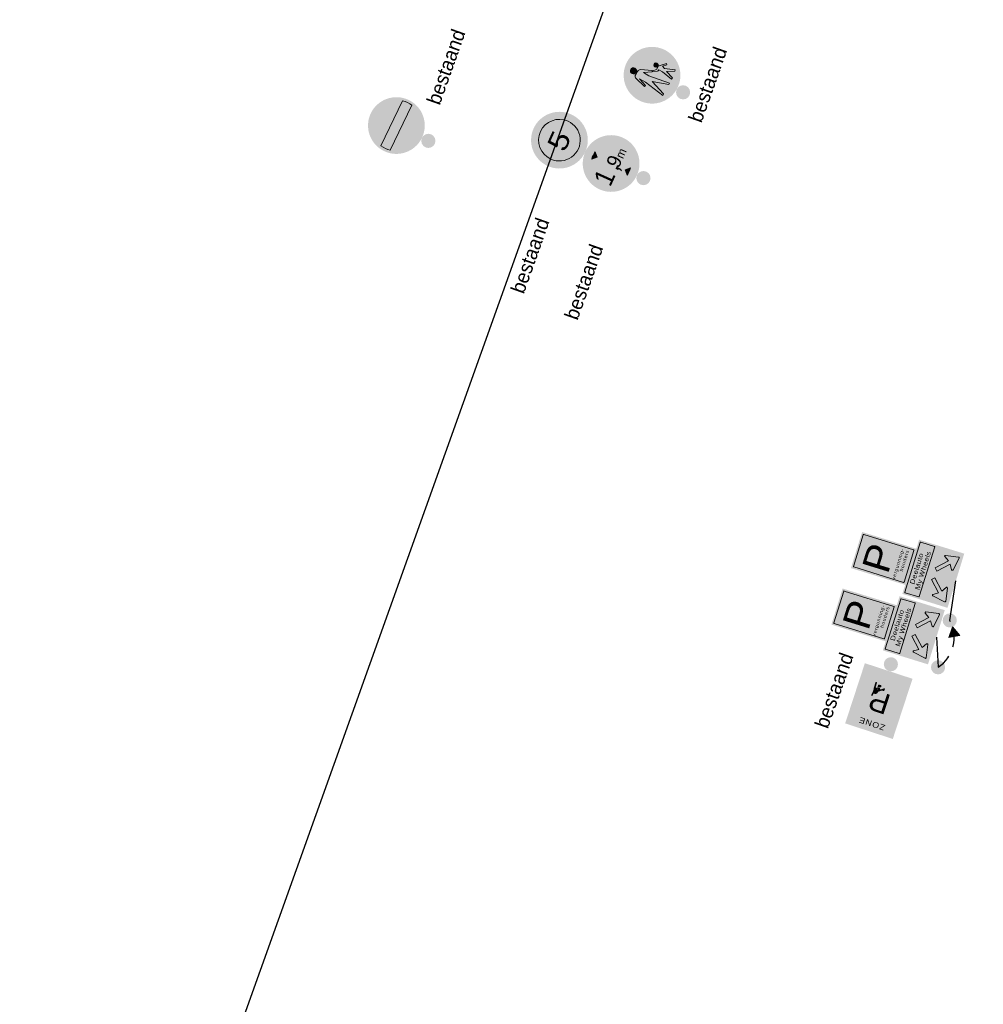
# Model space of a CAD drawing. Header units: metres. Extents: x 136326 to 138181, y 453212 to 454732.
# Tile 50 of 55: x 136709 to 136760, y 454349 to 454401. Entities that reach past the tile are written whole.
import ezdxf
from ezdxf.enums import TextEntityAlignment as Align

# ---------------------------------------------------------------- set-up
doc = ezdxf.new("R2010")
doc.units = ezdxf.units.M
doc.linetypes.add('DGN Style 2', pattern=[1.363737, 0.818242, -0.545495])
doc.layers.add('-DR-alg-bladkaders viewports', color=7, linetype='Continuous')
doc.layers.add('-DR-nw-inr-bebording-txt', color=2, linetype='Continuous')
doc.layers.add('mob_bebording', color=7, linetype='Continuous', lineweight=0)
doc.styles.add('eurostile', font='txt')
doc.styles.add('Style-Verkeersborden', font='Verkeersborden.shx')

# ---------------------------------------------------------------- blocks, each defined once
blk = doc.blocks.new('bord_OB504_2')
at = {"layer": 'mob_bebording', "linetype": 'Continuous', "lineweight": 0}
h = blk.add_hatch(color=254, dxfattribs=at)
h.paths.add_polyline_path([(0.3, -0.3), (-0.3, -0.3), (-0.3, 0), (0, 0), (0.3, 0)])
h.paths.add_polyline_path([(0.275, -0.29), (-0.275, -0.29, -0.414214), (-0.29, -0.275), (-0.29, -0.025, -0.414214), (-0.275, -0.01), (0.275, -0.01, -0.414214), (0.29, -0.025), (0.29, -0.275, -0.414214)], flags=17)
h = blk.add_hatch(color=7, dxfattribs=at)
h.paths.add_polyline_path([(0.29, -0.025, 0.414214), (0.275, -0.01), (-0.275, -0.01, 0.414214), (-0.29, -0.025), (-0.29, -0.275, 0.414214), (-0.275, -0.29), (0.275, -0.29, 0.414214), (0.29, -0.275)])
h.paths.add_polyline_path([(0.28, -0.275, -0.414214), (0.275, -0.28), (-0.275, -0.28, -0.414214), (-0.28, -0.275), (-0.28, -0.025, -0.414214), (-0.275, -0.02), (0.275, -0.02, -0.414214), (0.28, -0.025)])
h = blk.add_hatch(color=254, dxfattribs=at)
h.paths.add_polyline_path([(0.28, -0.275), (0.28, -0.025, 0.414214), (0.275, -0.02), (-0.275, -0.02, 0.414214), (-0.28, -0.025), (-0.28, -0.275, 0.414214), (-0.275, -0.28), (0.275, -0.28, 0.414214)])
h.paths.add_polyline_path([(-0.223, -0.115, -0.687281), (-0.209, -0.112), (-0.177, -0.162), (-0.065, -0.05), (-0.037, -0.078), (-0.149, -0.19), (-0.098, -0.222, -0.687281), (-0.101, -0.237), (-0.238, -0.261, -0.520567), (-0.248, -0.252)], flags=17)
h.paths.add_polyline_path([(0.248, -0.252, -0.520567), (0.238, -0.261), (0.101, -0.237, -0.687281), (0.098, -0.222), (0.149, -0.19), (0.037, -0.078), (0.065, -0.05), (0.177, -0.162), (0.209, -0.112, -0.687281), (0.223, -0.115)], flags=17)
h = blk.add_hatch(color=7, dxfattribs=at)
edge = h.paths.add_edge_path()
edge.add_arc((-0.24, -0.253), 0.008, 170, 280)
edge.add_line((-0.238, -0.261), (-0.101, -0.237))
edge.add_arc((-0.103, -0.229), 0.008, 280, 418)
edge.add_line((-0.098, -0.222), (-0.149, -0.19))
edge.add_line((-0.149, -0.19), (-0.037, -0.078))
edge.add_line((-0.037, -0.078), (-0.065, -0.05))
edge.add_line((-0.065, -0.05), (-0.177, -0.162))
edge.add_line((-0.177, -0.162), (-0.209, -0.112))
edge.add_arc((-0.215, -0.116), 0.008, 32, 170)
edge.add_line((-0.223, -0.115), (-0.248, -0.252))
h = blk.add_hatch(color=7, dxfattribs=at)
edge = h.paths.add_edge_path()
edge.add_arc((0.215, -0.116), 0.008, 10, 148)
edge.add_line((0.209, -0.112), (0.177, -0.162))
edge.add_line((0.177, -0.162), (0.065, -0.05))
edge.add_line((0.065, -0.05), (0.037, -0.078))
edge.add_line((0.037, -0.078), (0.149, -0.19))
edge.add_line((0.149, -0.19), (0.098, -0.222))
edge.add_arc((0.103, -0.229), 0.008, 122, 260)
edge.add_line((0.101, -0.237), (0.238, -0.261))
edge.add_arc((0.24, -0.253), 0.008, 260, 370)
edge.add_line((0.248, -0.252), (0.223, -0.115))
at = {"layer": 'mob_bebording', "color": 7, "linetype": 'Continuous', "lineweight": 0, "flags": 128}
for points in [[(-0.248, -0.252, 0.520567), (-0.238, -0.261), (-0.101, -0.237, 0.687281), (-0.098, -0.222), (-0.149, -0.19), (-0.037, -0.078), (-0.065, -0.05), (-0.177, -0.162), (-0.209, -0.112, 0.687281), (-0.223, -0.115)], [(0.223, -0.115, 0.687281), (0.209, -0.112), (0.177, -0.162), (0.065, -0.05), (0.037, -0.078), (0.149, -0.19), (0.098, -0.222, 0.687281), (0.101, -0.237), (0.238, -0.261, 0.520567), (0.248, -0.252)]]:
    blk.add_lwpolyline(points, format="xyb", close=True, dxfattribs=at)
blk = doc.blocks.new('bord_OB-L-WK-2R')
at = {"layer": 'mob_bebording', "linetype": 'Continuous', "lineweight": 0}
h = blk.add_hatch(color=254, dxfattribs=at)
h.paths.add_polyline_path([(-0.3, -0.2), (-0.3, 0), (0, 0), (0.3, 0), (0.3, -0.2)])
h.paths.add_polyline_path([(-0.29, -0.175), (-0.29, -0.025, -0.414214), (-0.275, -0.01), (0.275, -0.01, -0.414214), (0.29, -0.025), (0.29, -0.175, -0.414214), (0.275, -0.19), (-0.275, -0.19, -0.414214)], flags=17)
h = blk.add_hatch(color=7, dxfattribs=at)
h.paths.add_polyline_path([(-0.275, -0.19), (0.275, -0.19, 0.414214), (0.29, -0.175), (0.29, -0.025, 0.414214), (0.275, -0.01), (-0.275, -0.01, 0.414214), (-0.29, -0.025), (-0.29, -0.175, 0.414214)])
h.paths.add_polyline_path([(-0.28, -0.025, -0.414214), (-0.275, -0.02), (0.275, -0.02, -0.414214), (0.28, -0.025), (0.28, -0.175, -0.414214), (0.275, -0.18), (-0.275, -0.18, -0.414214), (-0.28, -0.175)])
h = blk.add_hatch(color=254, dxfattribs=at)
edge = h.paths.add_edge_path()
edge.add_line((-0.275, -0.18), (0.275, -0.18))
edge.add_arc((0.275, -0.175), 0.005, 270, 360)
edge.add_line((0.28, -0.175), (0.28, -0.025))
edge.add_arc((0.275, -0.025), 0.005, 0, 90)
edge.add_line((0.275, -0.02), (-0.275, -0.02))
edge.add_arc((-0.275, -0.025), 0.005, 90, 180)
edge.add_line((-0.28, -0.025), (-0.28, -0.175))
edge.add_arc((-0.275, -0.175), 0.005, 180, 270)
at = {"layer": 'mob_bebording', "color": 254, "linetype": 'Continuous', "lineweight": 0, "flags": 128}
blk.add_lwpolyline([(-0.275, -0.18), (0.275, -0.18, 0.414214), (0.28, -0.175), (0.28, -0.025, 0.414214), (0.275, -0.02), (-0.275, -0.02, 0.414214), (-0.28, -0.025), (-0.28, -0.175, 0.414214)], format="xyb", close=True, dxfattribs=at)
at = {"layer": 'mob_bebording', "color": 7, "linetype": 'Continuous', "lineweight": 0, "insert": (0, -0.108), "char_height": 0.05, "attachment_point": 5, "line_spacing_factor": 0.84, "style": 'Style-Verkeersborden'}
blk.add_mtext('\\H1x;\\W1.2;\\T1.068;Deelauto\\PMy Wheels', dxfattribs=at)
blk = doc.blocks.new('bord_E09_2')
at = {"layer": 'mob_bebording', "linetype": 'Continuous', "lineweight": 0}
h = blk.add_hatch(color=170, dxfattribs=at)
h.paths.add_polyline_path([(-0.2, 0), (-0.2, 0.6), (0.2, 0.6), (0.2, 0), (0, 0)])
h.paths.add_polyline_path([(-0.175, 0.59), (0.175, 0.59, -0.414214), (0.19, 0.575), (0.19, 0.025, -0.414214), (0.175, 0.01), (-0.175, 0.01, -0.414214), (-0.19, 0.025), (-0.19, 0.575, -0.414214)], flags=17)
h = blk.add_hatch(color=254, dxfattribs=at)
h.paths.add_polyline_path([(-0.175, 0.59, 0.414214), (-0.19, 0.575), (-0.19, 0.025, 0.414214), (-0.175, 0.01), (0.175, 0.01, 0.414214), (0.19, 0.025), (0.19, 0.575, 0.414214), (0.175, 0.59)])
h.paths.add_polyline_path([(0.175, 0.58, -0.414214), (0.18, 0.575), (0.18, 0.025, -0.414214), (0.175, 0.02), (-0.175, 0.02, -0.414214), (-0.18, 0.025), (-0.18, 0.575, -0.414214), (-0.175, 0.58)])
h = blk.add_hatch(color=170, dxfattribs=at)
edge = h.paths.add_edge_path()
edge.add_line((-0.18, 0.575), (-0.18, 0.025))
edge.add_arc((-0.175, 0.025), 0.005, 180, 270)
edge.add_line((-0.175, 0.02), (0.175, 0.02))
edge.add_arc((0.175, 0.025), 0.005, 270, 360)
edge.add_line((0.18, 0.025), (0.18, 0.575))
edge.add_arc((0.175, 0.575), 0.005, 0, 90)
edge.add_line((0.175, 0.58), (-0.175, 0.58))
edge.add_arc((-0.175, 0.575), 0.005, 90, 180)
at = {"layer": 'mob_bebording', "color": 5, "linetype": 'Continuous', "lineweight": 0, "flags": 128}
blk.add_lwpolyline([(-0.18, 0.575), (-0.18, 0.025, 0.414214), (-0.175, 0.02), (0.175, 0.02, 0.414214), (0.18, 0.025), (0.18, 0.575, 0.414214), (0.175, 0.58), (-0.175, 0.58, 0.414214)], format="xyb", close=True, dxfattribs=at)
at = {"layer": 'mob_bebording', "color": 254, "linetype": 'Continuous', "lineweight": 0, "style": 'Style-Verkeersborden'}
for s, insert, char_height, attachment_point, line_spacing_factor in [('\\H1x;\\W1.10345;\\T1.000;P', (-0.012, 0.352), 0.29, 5, 0.6), ('\\H1x;\\W1.14286;\\T1.215;vergunning-\\Phouders', (0.16, 0.155), 0.035, 3, 0.93)]:
    blk.add_mtext(s, dxfattribs=dict(at, insert=insert, char_height=char_height, attachment_point=attachment_point, line_spacing_factor=line_spacing_factor))
blk = doc.blocks.new('bord_OB504_1')
at = {"layer": 'mob_bebording', "linetype": 'Continuous', "lineweight": 0, "transparency": 33554508}
h = blk.add_hatch(color=254, dxfattribs=at)
h.paths.add_polyline_path([(0.3, -0.3), (-0.3, -0.3), (-0.3, 0), (0, 0), (0.3, 0)])
h.paths.add_polyline_path([(0.275, -0.29), (-0.275, -0.29, -0.414214), (-0.29, -0.275), (-0.29, -0.025, -0.414214), (-0.275, -0.01), (0.275, -0.01, -0.414214), (0.29, -0.025), (0.29, -0.275, -0.414214)], flags=17)
h = blk.add_hatch(color=7, dxfattribs=at)
h.paths.add_polyline_path([(0.29, -0.025, 0.414214), (0.275, -0.01), (-0.275, -0.01, 0.414214), (-0.29, -0.025), (-0.29, -0.275, 0.414214), (-0.275, -0.29), (0.275, -0.29, 0.414214), (0.29, -0.275)])
h.paths.add_polyline_path([(0.28, -0.275, -0.414214), (0.275, -0.28), (-0.275, -0.28, -0.414214), (-0.28, -0.275), (-0.28, -0.025, -0.414214), (-0.275, -0.02), (0.275, -0.02, -0.414214), (0.28, -0.025)])
h = blk.add_hatch(color=254, dxfattribs=at)
h.paths.add_polyline_path([(0.28, -0.275), (0.28, -0.025, 0.414214), (0.275, -0.02), (-0.275, -0.02, 0.414214), (-0.28, -0.025), (-0.28, -0.275, 0.414214), (-0.275, -0.28), (0.275, -0.28, 0.414214)])
h.paths.add_polyline_path([(-0.223, -0.115, -0.687281), (-0.209, -0.112), (-0.177, -0.162), (-0.065, -0.05), (-0.037, -0.078), (-0.149, -0.19), (-0.098, -0.222, -0.687281), (-0.101, -0.237), (-0.238, -0.261, -0.520567), (-0.248, -0.252)], flags=17)
h.paths.add_polyline_path([(0.248, -0.252, -0.520567), (0.238, -0.261), (0.101, -0.237, -0.687281), (0.098, -0.222), (0.149, -0.19), (0.037, -0.078), (0.065, -0.05), (0.177, -0.162), (0.209, -0.112, -0.687281), (0.223, -0.115)], flags=17)
h = blk.add_hatch(color=7, dxfattribs=at)
edge = h.paths.add_edge_path()
edge.add_arc((-0.24, -0.253), 0.008, 170, 280)
edge.add_line((-0.238, -0.261), (-0.101, -0.237))
edge.add_arc((-0.103, -0.229), 0.008, 280, 418)
edge.add_line((-0.098, -0.222), (-0.149, -0.19))
edge.add_line((-0.149, -0.19), (-0.037, -0.078))
edge.add_line((-0.037, -0.078), (-0.065, -0.05))
edge.add_line((-0.065, -0.05), (-0.177, -0.162))
edge.add_line((-0.177, -0.162), (-0.209, -0.112))
edge.add_arc((-0.215, -0.116), 0.008, 32, 170)
edge.add_line((-0.223, -0.115), (-0.248, -0.252))
h = blk.add_hatch(color=7, dxfattribs=at)
edge = h.paths.add_edge_path()
edge.add_arc((0.215, -0.116), 0.008, 10, 148)
edge.add_line((0.209, -0.112), (0.177, -0.162))
edge.add_line((0.177, -0.162), (0.065, -0.05))
edge.add_line((0.065, -0.05), (0.037, -0.078))
edge.add_line((0.037, -0.078), (0.149, -0.19))
edge.add_line((0.149, -0.19), (0.098, -0.222))
edge.add_arc((0.103, -0.229), 0.008, 122, 260)
edge.add_line((0.101, -0.237), (0.238, -0.261))
edge.add_arc((0.24, -0.253), 0.008, 260, 370)
edge.add_line((0.248, -0.252), (0.223, -0.115))
at = {"layer": 'mob_bebording', "color": 7, "linetype": 'Continuous', "lineweight": 0, "transparency": 33554508, "flags": 128}
for points in [[(-0.248, -0.252, 0.520567), (-0.238, -0.261), (-0.101, -0.237, 0.687281), (-0.098, -0.222), (-0.149, -0.19), (-0.037, -0.078), (-0.065, -0.05), (-0.177, -0.162), (-0.209, -0.112, 0.687281), (-0.223, -0.115)], [(0.223, -0.115, 0.687281), (0.209, -0.112), (0.177, -0.162), (0.065, -0.05), (0.037, -0.078), (0.149, -0.19), (0.098, -0.222, 0.687281), (0.101, -0.237), (0.238, -0.261, 0.520567), (0.248, -0.252)]]:
    blk.add_lwpolyline(points, format="xyb", close=True, dxfattribs=at)
blk = doc.blocks.new('bord_OB-L-WK-2R_1')
at = {"layer": 'mob_bebording', "linetype": 'Continuous', "lineweight": 0, "transparency": 33554508}
h = blk.add_hatch(color=254, dxfattribs=at)
h.paths.add_polyline_path([(-0.3, -0.2), (-0.3, 0), (0, 0), (0.3, 0), (0.3, -0.2)])
h.paths.add_polyline_path([(-0.29, -0.175), (-0.29, -0.025, -0.414214), (-0.275, -0.01), (0.275, -0.01, -0.414214), (0.29, -0.025), (0.29, -0.175, -0.414214), (0.275, -0.19), (-0.275, -0.19, -0.414214)], flags=17)
h = blk.add_hatch(color=7, dxfattribs=at)
h.paths.add_polyline_path([(-0.275, -0.19), (0.275, -0.19, 0.414214), (0.29, -0.175), (0.29, -0.025, 0.414214), (0.275, -0.01), (-0.275, -0.01, 0.414214), (-0.29, -0.025), (-0.29, -0.175, 0.414214)])
h.paths.add_polyline_path([(-0.28, -0.025, -0.414214), (-0.275, -0.02), (0.275, -0.02, -0.414214), (0.28, -0.025), (0.28, -0.175, -0.414214), (0.275, -0.18), (-0.275, -0.18, -0.414214), (-0.28, -0.175)])
h = blk.add_hatch(color=254, dxfattribs=at)
edge = h.paths.add_edge_path()
edge.add_line((-0.275, -0.18), (0.275, -0.18))
edge.add_arc((0.275, -0.175), 0.005, 270, 360)
edge.add_line((0.28, -0.175), (0.28, -0.025))
edge.add_arc((0.275, -0.025), 0.005, 0, 90)
edge.add_line((0.275, -0.02), (-0.275, -0.02))
edge.add_arc((-0.275, -0.025), 0.005, 90, 180)
edge.add_line((-0.28, -0.025), (-0.28, -0.175))
edge.add_arc((-0.275, -0.175), 0.005, 180, 270)
at = {"layer": 'mob_bebording', "color": 254, "linetype": 'Continuous', "lineweight": 0, "transparency": 33554508, "flags": 128}
blk.add_lwpolyline([(-0.275, -0.18), (0.275, -0.18, 0.414214), (0.28, -0.175), (0.28, -0.025, 0.414214), (0.275, -0.02), (-0.275, -0.02, 0.414214), (-0.28, -0.025), (-0.28, -0.175, 0.414214)], format="xyb", close=True, dxfattribs=at)
at = {"layer": 'mob_bebording', "color": 7, "linetype": 'Continuous', "lineweight": 0, "transparency": 33554508, "insert": (0, -0.108), "char_height": 0.05, "attachment_point": 5, "line_spacing_factor": 0.84, "style": 'Style-Verkeersborden'}
blk.add_mtext('\\H1x;\\W1.2;\\T1.068;Deelauto\\PMy Wheels', dxfattribs=at)
blk = doc.blocks.new('bord_E09_1')
at = {"layer": 'mob_bebording', "linetype": 'Continuous', "lineweight": 0, "transparency": 33554508}
h = blk.add_hatch(color=5, dxfattribs=at)
h.paths.add_polyline_path([(0, 0), (-0.2, 0), (-0.2, 0.6), (0.2, 0.6), (0.2, 0)])
h.paths.add_polyline_path([(-0.175, 0.59), (0.175, 0.59, -0.414214), (0.19, 0.575), (0.19, 0.025, -0.414214), (0.175, 0.01), (-0.175, 0.01, -0.414214), (-0.19, 0.025), (-0.19, 0.575, -0.414214)], flags=17)
h = blk.add_hatch(color=254, dxfattribs=at)
h.paths.add_polyline_path([(-0.175, 0.59, 0.414214), (-0.19, 0.575), (-0.19, 0.025, 0.414214), (-0.175, 0.01), (0.175, 0.01, 0.414214), (0.19, 0.025), (0.19, 0.575, 0.414214), (0.175, 0.59)])
h.paths.add_polyline_path([(0.175, 0.58, -0.414214), (0.18, 0.575), (0.18, 0.025, -0.414214), (0.175, 0.02), (-0.175, 0.02, -0.414214), (-0.18, 0.025), (-0.18, 0.575, -0.414214), (-0.175, 0.58)])
h = blk.add_hatch(color=5, dxfattribs=at)
edge = h.paths.add_edge_path()
edge.add_line((-0.18, 0.575), (-0.18, 0.025))
edge.add_arc((-0.175, 0.025), 0.005, 180, 270)
edge.add_line((-0.175, 0.02), (0.175, 0.02))
edge.add_arc((0.175, 0.025), 0.005, 270, 360)
edge.add_line((0.18, 0.025), (0.18, 0.575))
edge.add_arc((0.175, 0.575), 0.005, 0, 90)
edge.add_line((0.175, 0.58), (-0.175, 0.58))
edge.add_arc((-0.175, 0.575), 0.005, 90, 180)
at = {"layer": 'mob_bebording', "color": 5, "linetype": 'Continuous', "lineweight": 0, "transparency": 33554508, "flags": 128}
blk.add_lwpolyline([(-0.18, 0.575), (-0.18, 0.025, 0.414214), (-0.175, 0.02), (0.175, 0.02, 0.414214), (0.18, 0.025), (0.18, 0.575, 0.414214), (0.175, 0.58), (-0.175, 0.58, 0.414214)], format="xyb", close=True, dxfattribs=at)
at = {"layer": 'mob_bebording', "color": 254, "linetype": 'Continuous', "lineweight": 0, "transparency": 33554508, "style": 'Style-Verkeersborden'}
for s, insert, char_height, attachment_point, line_spacing_factor in [('\\H1x;\\W1.10345;\\T1.000;P', (-0.012, 0.352), 0.29, 5, 0.6), ('\\H1x;\\W1.14286;\\T1.215;vergunning-\\Phouders', (0.16, 0.155), 0.035, 3, 0.93)]:
    blk.add_mtext(s, dxfattribs=dict(at, insert=insert, char_height=char_height, attachment_point=attachment_point, line_spacing_factor=line_spacing_factor))
blk = doc.blocks.new('bord_E101-ZB')
at = {"layer": 'mob_bebording', "linetype": 'Continuous', "lineweight": 0, "transparency": 33554508}
h = blk.add_hatch(color=254, dxfattribs=at)
h.paths.add_polyline_path([(0, 0), (-0.265, 0), (-0.265, 0.67), (0.265, 0.67), (0.265, 0)])
h.paths.add_polyline_path([(0.24, 0.01), (-0.24, 0.01, -0.414214), (-0.255, 0.025), (-0.255, 0.645, -0.414214), (-0.24, 0.66), (0.24, 0.66, -0.414214), (0.255, 0.645), (0.255, 0.025, -0.414214)], flags=17)
h = blk.add_hatch(color=7, dxfattribs=at)
h.paths.add_polyline_path([(0.255, 0.025), (0.255, 0.645, 0.414214), (0.24, 0.66), (-0.24, 0.66, 0.414214), (-0.255, 0.645), (-0.255, 0.025, 0.414214), (-0.24, 0.01), (0.24, 0.01, 0.414214)])
h.paths.add_polyline_path([(0.24, 0.02), (-0.24, 0.02, -0.414214), (-0.245, 0.025), (-0.245, 0.645, -0.414214), (-0.24, 0.65), (0.24, 0.65, -0.414214), (0.245, 0.645), (0.245, 0.025, -0.414214)])
h = blk.add_hatch(color=254, dxfattribs=at)
h.paths.add_polyline_path([(0.245, 0.025), (0.245, 0.645, 0.414214), (0.24, 0.65), (-0.24, 0.65, 0.414214), (-0.245, 0.645), (-0.245, 0.025, 0.414214), (-0.24, 0.02), (0.24, 0.02, 0.414214)])
h.paths.add_polyline_path([(-0.15, 0.08), (-0.15, 0.53), (0.15, 0.53), (0.15, 0.08), (0, 0.08)], flags=17)
h = blk.add_hatch(color=5, dxfattribs=at)
h.paths.add_polyline_path([(-0.15, 0.08), (-0.15, 0.53), (0.15, 0.53), (0.15, 0.08), (0, 0.08)])
h.paths.add_polyline_path([(-0.131, 0.523), (0.131, 0.523, -0.414214), (0.142, 0.511), (0.142, 0.099, -0.414214), (0.131, 0.088), (-0.131, 0.088, -0.414214), (-0.143, 0.099), (-0.143, 0.511, -0.414214)], flags=17)
h = blk.add_hatch(color=254, dxfattribs=at)
h.paths.add_polyline_path([(-0.131, 0.523, 0.414214), (-0.143, 0.511), (-0.143, 0.099, 0.414214), (-0.131, 0.088), (0.131, 0.088, 0.414214), (0.142, 0.099), (0.142, 0.511, 0.414214), (0.131, 0.523)])
h.paths.add_polyline_path([(-0.131, 0.515), (0.131, 0.515, -0.414214), (0.135, 0.511), (0.135, 0.099, -0.414214), (0.131, 0.095), (-0.131, 0.095, -0.414214), (-0.135, 0.099), (-0.135, 0.511, -0.414214)])
h = blk.add_hatch(color=5, dxfattribs=at)
h.paths.add_polyline_path([(-0.135, 0.511), (-0.135, 0.099, 0.414214), (-0.131, 0.095), (0.131, 0.095, 0.414214), (0.135, 0.099), (0.135, 0.511, 0.414214), (0.131, 0.515), (-0.131, 0.515, 0.414214)])
h.paths.add_polyline_path([(0.053, 0.209, -0.052364), (0.051, 0.207), (-0.003, 0.165, 0.163586), (-0.013, 0.15, -0.297095), (-0.05, 0.118), (-0.088, 0.167), (-0.082, 0.171, 0.099362), (-0.07, 0.185), (-0.036, 0.244, -0.296823), (-0.022, 0.251), (0.033, 0.245, -0.446491), (0.078, 0.281), (0.078, 0.296, -1), (0.097, 0.296), (0.097, 0.161, -1), (0.078, 0.161), (0.078, 0.205, -0.167372)], flags=17)
h.paths.add_polyline_path([(0.054, 0.203, 0.013183), (0.056, 0.202), (0.056, 0.181, -1), (0.043, 0.181, -1), (0.029, 0.181), (0.029, 0.184)], flags=17)
h = blk.add_hatch(color=254, dxfattribs=at)
h.paths.add_polyline_path([(-0.05, 0.118, 0.297095), (-0.013, 0.15, -0.163586), (-0.003, 0.165), (0.051, 0.207, 0.052364), (0.053, 0.209, 0.167372), (0.078, 0.205), (0.078, 0.161, 1), (0.097, 0.161), (0.097, 0.296, 1), (0.078, 0.296), (0.078, 0.281, 0.446491), (0.033, 0.245), (-0.022, 0.251, 0.296823), (-0.036, 0.244), (-0.07, 0.185, -0.099362), (-0.082, 0.171), (-0.088, 0.167)])
h.paths.add_polyline_path([(0.039, 0.232, -0.734808), (0.091, 0.27), (0.091, 0.215, -0.286208), (0.055, 0.213, 0.26703), (0.054, 0.227, 0.296662)])
h.paths.add_polyline_path([(0.084, 0.296, -1), (0.091, 0.296), (0.091, 0.276, 0.053913), (0.084, 0.279)])
h.paths.add_polyline_path([(0.084, 0.161), (0.084, 0.206, 0.053913), (0.091, 0.21), (0.091, 0.161, -1)])
h.paths.add_polyline_path([(0.037, 0.225, -0.414214), (0.049, 0.223, -0.414214), (0.047, 0.211), (0.037, 0.203), (0.027, 0.217)])
h.paths.add_polyline_path([(0.034, 0.229), (-0.011, 0.195, -0.596816), (-0.018, 0.198, -0.222208), (-0.014, 0.21), (-0.012, 0.212, -0.221699), (-0.007, 0.213), (-0.002, 0.213, 0.191804), (0.009, 0.216), (0.033, 0.235, 0.031913), (0.035, 0.23, 0.024871)])
at = {"layer": 'mob_bebording', "linetype": 'Continuous', "lineweight": 0, "transparency": 33554508, "extrusion": (0, 0, -1)}
h = blk.add_hatch(color=5, dxfattribs=at)
edge = h.paths.add_edge_path()
edge.add_ellipse((-0.071, 0.243), major_axis=(-0.0386, 0), ratio=1, start_angle=160.7052, end_angle=168.0167)
edge.add_line((-0.033, 0.235), (-0.009, 0.216))
edge.add_ellipse((0, 0.227), major_axis=(-0.0142, 0), ratio=1, start_angle=52.4712, end_angle=95.902)
edge.add_line((0.002, 0.213), (0.007, 0.213))
edge.add_ellipse((0.008, 0.207), major_axis=(-0.006, 0), ratio=1, start_angle=225.901, end_angle=275.902, ccw=False)
edge.add_line((0.012, 0.212), (0.014, 0.21))
edge.add_ellipse((0.004, 0.199), major_axis=(-0.0142, 0), ratio=1, start_angle=175.7889, end_angle=225.901, ccw=False)
edge.add_ellipse((0.014, 0.199), major_axis=(-0.0045, 0), ratio=1, start_angle=52.4712, end_angle=175.7889, ccw=False)
edge.add_line((0.011, 0.195), (-0.034, 0.229))
edge.add_ellipse((-0.042, 0.218), major_axis=(-0.0143, 0), ratio=1, start_angle=232.4711, end_angle=238.17)
at = {"layer": 'mob_bebording', "linetype": 'Continuous', "lineweight": 0, "transparency": 33554508}
h = blk.add_hatch(color=5, dxfattribs=at)
edge = h.paths.add_edge_path()
edge.add_arc((0.042, 0.218), 0.00825, 307.5288, 397.5288)
edge.add_arc((0.042, 0.218), 0.00825, 37.5288, 127.5288)
edge.add_line((0.037, 0.225), (0.027, 0.217))
edge.add_line((0.027, 0.217), (0.037, 0.203))
edge.add_line((0.037, 0.203), (0.047, 0.211))
at = {"layer": 'mob_bebording', "linetype": 'Continuous', "lineweight": 0, "transparency": 33554508, "extrusion": (0, 0, -1)}
h = blk.add_hatch(color=5, dxfattribs=at)
h.paths.add_polyline_path([(-0.039, 0.232, 0.296662), (-0.054, 0.227, 0.26703), (-0.055, 0.213, -0.286208), (-0.091, 0.215), (-0.091, 0.27, -0.734808)])
edge = h.paths.add_edge_path(flags=17)
edge.add_arc((-0.043, 0.243), 0.00225, 0, 360)
edge = h.paths.add_edge_path(flags=17)
edge.add_arc((-0.046, 0.255), 0.00225, 0, 360)
edge = h.paths.add_edge_path(flags=17)
edge.add_arc((-0.053, 0.264), 0.00225, 0, 360)
edge = h.paths.add_edge_path(flags=17)
edge.add_arc((-0.064, 0.27), 0.00225, 0, 360)
edge = h.paths.add_edge_path(flags=17)
edge.add_arc((-0.076, 0.271), 0.00225, 0, 360)
edge = h.paths.add_edge_path(flags=17)
edge.add_arc((-0.087, 0.266), 0.00225, 0, 360)
edge = h.paths.add_edge_path(flags=17)
edge.add_arc((-0.064, 0.216), 0.00225, 0, 360)
edge = h.paths.add_edge_path(flags=17)
edge.add_arc((-0.076, 0.215), 0.00225, 0, 360)
edge = h.paths.add_edge_path(flags=17)
edge.add_arc((-0.087, 0.22), 0.00225, 0, 360)
at = {"layer": 'mob_bebording', "linetype": 'Continuous', "lineweight": 0, "transparency": 33554508}
h = blk.add_hatch(color=254, dxfattribs=at)
edge = h.paths.add_edge_path()
edge.add_arc((0.043, 0.243), 0.00225, 0, 180)
edge.add_arc((0.043, 0.243), 0.00225, 180, 360)
h = blk.add_hatch(color=254, dxfattribs=at)
edge = h.paths.add_edge_path()
edge.add_arc((0.046, 0.255), 0.00225, 155, 335)
edge.add_arc((0.046, 0.255), 0.00225, 335, 515)
h = blk.add_hatch(color=254, dxfattribs=at)
edge = h.paths.add_edge_path()
edge.add_arc((0.053, 0.264), 0.00225, 310, 490)
edge.add_arc((0.053, 0.264), 0.00225, 130, 310)
h = blk.add_hatch(color=254, dxfattribs=at)
edge = h.paths.add_edge_path()
edge.add_arc((0.064, 0.27), 0.00225, 105, 285)
edge.add_arc((0.064, 0.27), 0.00225, 285, 465)
h = blk.add_hatch(color=254, dxfattribs=at)
edge = h.paths.add_edge_path()
edge.add_arc((0.064, 0.216), 0.00225, 255, 435)
edge.add_arc((0.064, 0.216), 0.00225, 75, 255)
h = blk.add_hatch(color=254, dxfattribs=at)
edge = h.paths.add_edge_path()
edge.add_arc((0.076, 0.271), 0.00225, 80, 260)
edge.add_arc((0.076, 0.271), 0.00225, 260, 440)
h = blk.add_hatch(color=254, dxfattribs=at)
edge = h.paths.add_edge_path()
edge.add_arc((0.076, 0.215), 0.00225, 100, 280)
edge.add_arc((0.076, 0.215), 0.00225, 280, 460)
at = {"layer": 'mob_bebording', "linetype": 'Continuous', "lineweight": 0, "transparency": 33554508, "extrusion": (0, 0, -1)}
h = blk.add_hatch(color=5, dxfattribs=at)
edge = h.paths.add_edge_path()
edge.add_ellipse((-0.071, 0.243), major_axis=(-0.0386, 0), ratio=1, start_angle=289.2704, end_angle=301.6145)
edge.add_line((-0.091, 0.276), (-0.091, 0.296))
edge.add_ellipse((-0.088, 0.296), major_axis=(-0.00375, 0), ratio=1, start_angle=180, end_angle=360, ccw=False)
edge.add_line((-0.084, 0.296), (-0.084, 0.279))
h = blk.add_hatch(color=5, dxfattribs=at)
edge = h.paths.add_edge_path()
edge.add_ellipse((-0.071, 0.243), major_axis=(-0.0386, 0), ratio=1, start_angle=58.3855, end_angle=70.7296)
edge.add_line((-0.084, 0.206), (-0.084, 0.161))
edge.add_ellipse((-0.088, 0.161), major_axis=(-0.00375, 0), ratio=1, start_angle=0, end_angle=180, ccw=False)
edge.add_line((-0.091, 0.161), (-0.091, 0.21))
at = {"layer": 'mob_bebording', "linetype": 'Continuous', "lineweight": 0, "transparency": 33554508}
h = blk.add_hatch(color=254, dxfattribs=at)
edge = h.paths.add_edge_path()
edge.add_arc((0.087, 0.266), 0.00225, 235, 415)
edge.add_arc((0.087, 0.266), 0.00225, 55, 235)
h = blk.add_hatch(color=254, dxfattribs=at)
edge = h.paths.add_edge_path()
edge.add_arc((0.087, 0.22), 0.00225, 125, 305)
edge.add_arc((0.087, 0.22), 0.00225, 305, 485)
h = blk.add_hatch(color=254, dxfattribs=at)
edge = h.paths.add_edge_path()
edge.add_arc((0.036, 0.181), 0.00675, 180, 360)
edge.add_arc((0.049, 0.181), 0.00675, 180, 360)
edge.add_line((0.056, 0.181), (0.056, 0.202))
edge.add_arc((0.071, 0.243), 0.0431, 246.4323, 249.4534, ccw=False)
edge.add_line((0.054, 0.203), (0.029, 0.184))
edge.add_line((0.029, 0.184), (0.029, 0.181))
at = {"layer": 'mob_bebording', "color": 5, "linetype": 'Continuous', "lineweight": 0, "transparency": 33554508, "flags": 128}
for points in [[(0.035, 0.23, -0.031913), (0.033, 0.235), (0.009, 0.216, -0.191804), (-0.002, 0.213), (-0.007, 0.213, 0.221699), (-0.012, 0.212), (-0.014, 0.21, 0.222208), (-0.018, 0.198, 0.596816), (-0.011, 0.195), (0.034, 0.229, -0.024871)], [(0.047, 0.211, 0.414214), (0.049, 0.223, 0.414214), (0.037, 0.225), (0.027, 0.217), (0.037, 0.203)], [(0.084, 0.279, -0.053913), (0.091, 0.276), (0.091, 0.296, 1), (0.084, 0.296)], [(0.091, 0.21, -0.053913), (0.084, 0.206), (0.084, 0.161, 1), (0.091, 0.161)]]:
    blk.add_lwpolyline(points, format="xyb", close=True, dxfattribs=at)
at = {"layer": 'mob_bebording', "color": 254, "linetype": 'Continuous', "lineweight": 0, "transparency": 33554508, "flags": 128}
for points in [[(0.045, 0.243, 1), (0.041, 0.243, 1)], [(0.044, 0.256, 1), (0.048, 0.254, 1)], [(0.055, 0.263, 1), (0.052, 0.266, 1)], [(0.063, 0.272, 1), (0.065, 0.268, 1)], [(0.063, 0.214, 1), (0.065, 0.218, 1)], [(0.077, 0.273, 1), (0.076, 0.268, 1)], [(0.076, 0.217, 1), (0.077, 0.213, 1)], [(0.086, 0.264, 1), (0.089, 0.268, 1)], [(0.086, 0.222, 1), (0.089, 0.218, 1)], [(0.029, 0.181, 1), (0.043, 0.181, 1), (0.056, 0.181), (0.056, 0.202, -0.013183), (0.054, 0.203), (0.029, 0.184)]]:
    blk.add_lwpolyline(points, format="xyb", close=True, dxfattribs=at)
at = {"layer": 'mob_bebording', "color": 7, "linetype": 'Continuous', "lineweight": 0, "transparency": 33554508, "insert": (-0.003, 0.585), "char_height": 0.06, "attachment_point": 5, "line_spacing_factor": 0.6, "style": 'Style-Verkeersborden'}
blk.add_mtext('\\H1x;\\W1.16667;\\T1.112;ZONE', dxfattribs=at)
at = {"layer": 'mob_bebording', "color": 254, "linetype": 'Continuous', "lineweight": 0, "transparency": 33554508, "insert": (-0.009, 0.344), "char_height": 0.2175, "attachment_point": 5, "line_spacing_factor": 0.6, "style": 'Style-Verkeersborden'}
blk.add_mtext('\\H1x;\\W1.10345;\\T1.000;P', dxfattribs=at)
blk = doc.blocks.new('bord_G07')
at = {"layer": 'mob_bebording', "linetype": 'Continuous', "lineweight": 0, "transparency": 33554508}
h = blk.add_hatch(color=5, dxfattribs=at)
edge = h.paths.add_edge_path()
edge.add_arc((0, 0.3), 0.3, 0, 360)
edge = h.paths.add_edge_path(flags=17)
edge.add_arc((0, 0.3), 0.29, 0, 360)
h = blk.add_hatch(color=254, dxfattribs=at)
edge = h.paths.add_edge_path()
edge.add_arc((0, 0.3), 0.29, 0, 360)
edge = h.paths.add_edge_path()
edge.add_arc((0, 0.3), 0.28, 0, 360)
h = blk.add_hatch(color=5, dxfattribs=at)
edge = h.paths.add_edge_path()
edge.add_arc((0, 0.3), 0.28, 0, 360)
h.paths.add_polyline_path([(-0.111, 0.429, -0.339986), (-0.077, 0.455), (-0.038, 0.455, -0.290398), (-0.006, 0.435), (0.046, 0.324), (0.033, 0.317), (-0.018, 0.393), (-0.022, 0.328), (0.016, 0.098), (-0.001, 0.098), (-0.058, 0.265), (-0.113, 0.098), (-0.134, 0.098), (-0.096, 0.326), (-0.096, 0.397), (-0.129, 0.308), (-0.143, 0.311)], flags=17)
h.paths.add_polyline_path([(0.114, 0.288, -0.200662), (0.124, 0.283), (0.181, 0.226), (0.172, 0.218), (0.136, 0.249), (0.126, 0.219), (0.169, 0.115), (0.154, 0.109), (0.11, 0.186), (0.079, 0.098), (0.063, 0.098), (0.085, 0.219), (0.085, 0.264), (0.071, 0.267, -0.197629), (0.062, 0.274), (0.038, 0.311), (0.047, 0.315), (0.075, 0.288)], flags=17)
edge = h.paths.add_edge_path(flags=17)
edge.add_arc((0.114, 0.316), 0.023, 0, 360)
edge = h.paths.add_edge_path(flags=17)
edge.add_arc((-0.054, 0.494), 0.032, 0, 360)
h = blk.add_hatch(color=254, dxfattribs=at)
edge = h.paths.add_edge_path()
edge.add_arc((-0.054, 0.494), 0.032, 360, 540)
edge.add_arc((-0.054, 0.494), 0.032, 180, 360)
h = blk.add_hatch(color=254, dxfattribs=at)
edge = h.paths.add_edge_path()
edge.add_arc((-0.038, 0.42), 0.035, 25.2273, 90)
edge.add_line((-0.038, 0.455), (-0.077, 0.455))
edge.add_arc((-0.077, 0.42), 0.035, 90, 165.1092)
edge.add_line((-0.111, 0.429), (-0.143, 0.311))
edge.add_line((-0.143, 0.311), (-0.129, 0.308))
edge.add_line((-0.129, 0.308), (-0.096, 0.397))
edge.add_line((-0.096, 0.397), (-0.096, 0.326))
edge.add_line((-0.096, 0.326), (-0.134, 0.098))
edge.add_line((-0.134, 0.098), (-0.113, 0.098))
edge.add_line((-0.113, 0.098), (-0.058, 0.265))
edge.add_line((-0.058, 0.265), (-0.001, 0.098))
edge.add_line((-0.001, 0.098), (0.016, 0.098))
edge.add_line((0.016, 0.098), (-0.022, 0.328))
edge.add_line((-0.022, 0.328), (-0.018, 0.393))
edge.add_line((-0.018, 0.393), (0.033, 0.317))
edge.add_line((0.033, 0.317), (0.046, 0.324))
edge.add_line((0.046, 0.324), (-0.006, 0.435))
h = blk.add_hatch(color=254, dxfattribs=at)
edge = h.paths.add_edge_path()
edge.add_arc((0.075, 0.282), 0.015, 212.3601, 257.0771)
edge.add_line((0.071, 0.267), (0.085, 0.264))
edge.add_line((0.085, 0.264), (0.085, 0.219))
edge.add_line((0.085, 0.219), (0.063, 0.098))
edge.add_line((0.063, 0.098), (0.079, 0.098))
edge.add_line((0.079, 0.098), (0.11, 0.186))
edge.add_line((0.11, 0.186), (0.154, 0.109))
edge.add_line((0.154, 0.109), (0.169, 0.115))
edge.add_line((0.169, 0.115), (0.126, 0.219))
edge.add_line((0.126, 0.219), (0.136, 0.249))
edge.add_line((0.136, 0.249), (0.172, 0.218))
edge.add_line((0.172, 0.218), (0.181, 0.226))
edge.add_line((0.181, 0.226), (0.124, 0.283))
edge.add_arc((0.114, 0.273), 0.015, 44.6145, 90)
edge.add_line((0.114, 0.288), (0.075, 0.288))
edge.add_line((0.075, 0.288), (0.047, 0.315))
edge.add_line((0.047, 0.315), (0.038, 0.311))
edge.add_line((0.038, 0.311), (0.062, 0.274))
h = blk.add_hatch(color=254, dxfattribs=at)
edge = h.paths.add_edge_path()
edge.add_arc((0.114, 0.316), 0.023, 180, 360)
edge.add_arc((0.114, 0.316), 0.023, 0, 180)
at = {"layer": 'mob_bebording', "color": 254, "linetype": 'Continuous', "lineweight": 0, "transparency": 33554508, "flags": 128}
for points in [[(-0.022, 0.494, 1), (-0.086, 0.494, 1)], [(-0.006, 0.435, 0.290398), (-0.038, 0.455), (-0.077, 0.455, 0.339986), (-0.111, 0.429), (-0.143, 0.311), (-0.129, 0.308), (-0.096, 0.397), (-0.096, 0.326), (-0.134, 0.098), (-0.113, 0.098), (-0.058, 0.265), (-0.001, 0.098), (0.016, 0.098), (-0.022, 0.328), (-0.018, 0.393), (0.033, 0.317), (0.046, 0.324)], [(0.062, 0.274, 0.197629), (0.071, 0.267), (0.085, 0.264), (0.085, 0.219), (0.063, 0.098), (0.079, 0.098), (0.11, 0.186), (0.154, 0.109), (0.169, 0.115), (0.126, 0.219), (0.136, 0.249), (0.172, 0.218), (0.181, 0.226), (0.124, 0.283, 0.200662), (0.114, 0.288), (0.075, 0.288), (0.047, 0.315), (0.038, 0.311)], [(0.091, 0.316, 1), (0.137, 0.316, 1)]]:
    blk.add_lwpolyline(points, format="xyb", close=True, dxfattribs=at)
blk = doc.blocks.new('bord_C19')
at = {"layer": 'mob_bebording', "linetype": 'Continuous', "lineweight": 0, "transparency": 33554508}
h = blk.add_hatch(color=1, dxfattribs=at)
edge = h.paths.add_edge_path()
edge.add_arc((0, 0.3), 0.3, 0, 360)
edge = h.paths.add_edge_path(flags=17)
edge.add_arc((0, 0.3), 0.29, 0, 360)
h = blk.add_hatch(color=254, dxfattribs=at)
edge = h.paths.add_edge_path()
edge.add_arc((0, 0.3), 0.29, 0, 360)
edge = h.paths.add_edge_path()
edge.add_arc((0, 0.3), 0.28, 0, 360)
h = blk.add_hatch(color=1, dxfattribs=at)
edge = h.paths.add_edge_path()
edge.add_arc((0, 0.3), 0.28, 0, 360)
edge = h.paths.add_edge_path(flags=17)
edge.add_arc((0, 0.3), 0.22, 0, 360)
h = blk.add_hatch(color=254, dxfattribs=at)
edge = h.paths.add_edge_path()
edge.add_arc((0, 0.3), 0.22, 0, 360)
h.paths.add_polyline_path([(-0.043, 0.505, -0.104596), (0.043, 0.505), (0, 0.462)], flags=17)
h.paths.add_polyline_path([(0.043, 0.095, -0.104596), (-0.043, 0.095), (0, 0.138)], flags=17)
h = blk.add_hatch(color=7, dxfattribs=at)
edge = h.paths.add_edge_path()
edge.add_arc((0, 0.3), 0.21, 78.0576, 101.9424)
edge.add_line((-0.043, 0.505), (0, 0.462))
edge.add_line((0, 0.462), (0.043, 0.505))
h = blk.add_hatch(color=7, dxfattribs=at)
edge = h.paths.add_edge_path()
edge.add_arc((0, 0.3), 0.21, 258.0576, 281.9424)
edge.add_line((0.043, 0.095), (0, 0.138))
edge.add_line((0, 0.138), (-0.043, 0.095))
at = {"layer": 'mob_bebording', "color": 7, "linetype": 'Continuous', "lineweight": 0, "transparency": 33554508, "flags": 128}
for points in [[(0.043, 0.505, 0.104596), (-0.043, 0.505), (0, 0.462)], [(-0.043, 0.095, 0.104596), (0.043, 0.095), (0, 0.138)]]:
    blk.add_lwpolyline(points, format="xyb", close=True, dxfattribs=at)
at = {"layer": 'mob_bebording', "color": 7, "linetype": 'Continuous', "lineweight": 0, "transparency": 33554508, "style": 'Style-Verkeersborden'}
blk.add_text('1', height=0.2, dxfattribs=at).set_placement((-0.089, 0.204), align=Align.RIGHT)
for s, height, p in [('9', 0.15, (0.034, 0.204)), (',', 0.2, (-0.02, 0.204)), ('m', 0.09, (0.141, 0.204))]:
    blk.add_text(s, height=height, dxfattribs=at).set_placement(p, align=Align.CENTER)
blk = doc.blocks.new('bord_A01')
at = {"layer": 'mob_bebording', "linetype": 'Continuous', "lineweight": 0, "transparency": 33554508}
h = blk.add_hatch(color=1, dxfattribs=at)
edge = h.paths.add_edge_path()
edge.add_arc((0, 0.3), 0.3, 0, 360)
edge = h.paths.add_edge_path(flags=17)
edge.add_arc((0, 0.3), 0.29, 0, 360)
h = blk.add_hatch(color=254, dxfattribs=at)
edge = h.paths.add_edge_path()
edge.add_arc((0, 0.3), 0.29, 0, 360)
edge = h.paths.add_edge_path()
edge.add_arc((0, 0.3), 0.28, 0, 360)
h = blk.add_hatch(color=1, dxfattribs=at)
edge = h.paths.add_edge_path()
edge.add_arc((0, 0.3), 0.28, 0, 360)
edge = h.paths.add_edge_path()
edge.add_arc((0, 0.3), 0.22, 0, 360)
h = blk.add_hatch(color=254, dxfattribs=at)
edge = h.paths.add_edge_path()
edge.add_arc((0, 0.3), 0.22, 360, 540)
edge.add_arc((0, 0.3), 0.22, 180, 360)
at = {"layer": 'mob_bebording', "color": 254, "linetype": 'Continuous', "lineweight": 0, "transparency": 33554508, "flags": 128}
blk.add_lwpolyline([(0.22, 0.3, 1), (-0.22, 0.3, 1)], format="xyb", close=True, dxfattribs=at)
at = {"layer": 'mob_bebording', "color": 7, "linetype": 'Continuous', "lineweight": 0, "transparency": 33554508, "style": 'Style-Verkeersborden', "width": 1.190476}
blk.add_text('5', height=0.21, dxfattribs=at).set_placement((-0.009, 0.3), align=Align.MIDDLE_CENTER)
blk = doc.blocks.new('bord_C02')
at = {"layer": 'mob_bebording', "linetype": 'Continuous', "lineweight": 0, "transparency": 33554508}
h = blk.add_hatch(color=1, dxfattribs=at)
edge = h.paths.add_edge_path()
edge.add_arc((0, 0.3), 0.3, 0, 360)
edge = h.paths.add_edge_path(flags=17)
edge.add_arc((0, 0.3), 0.29, 0, 360)
h = blk.add_hatch(color=254, dxfattribs=at)
edge = h.paths.add_edge_path()
edge.add_arc((0, 0.3), 0.29, 0, 360)
edge = h.paths.add_edge_path()
edge.add_arc((0, 0.3), 0.28, 0, 360)
h = blk.add_hatch(color=1, dxfattribs=at)
edge = h.paths.add_edge_path()
edge.add_arc((0, 0.3), 0.28, 0, 360)
h.paths.add_polyline_path([(-0.264, 0.245, -0.102931), (-0.264, 0.355), (0.264, 0.355, -0.102931), (0.264, 0.245)], flags=17)
h = blk.add_hatch(color=254, dxfattribs=at)
edge = h.paths.add_edge_path()
edge.add_arc((0, 0.3), 0.27, 348.2464, 371.7536)
edge.add_line((0.264, 0.355), (-0.264, 0.355))
edge.add_arc((0, 0.3), 0.27, 168.2464, 191.7536)
edge.add_line((-0.264, 0.245), (0.264, 0.245))
at = {"layer": 'mob_bebording', "color": 254, "linetype": 'Continuous', "lineweight": 0, "transparency": 33554508, "flags": 128}
blk.add_lwpolyline([(0.264, 0.245, 0.102931), (0.264, 0.355), (-0.264, 0.355, 0.102931), (-0.264, 0.245)], format="xyb", close=True, dxfattribs=at)

msp = doc.modelspace()

# ---------------------------------------------------------------- hatches: boundary and pattern name
at = {"layer": 'mob_bebording', "linetype": 'Continuous', "lineweight": 0}
h = msp.add_hatch(color=251, dxfattribs=at)
edge = h.paths.add_edge_path(flags=0)
edge.add_arc((136744.315, 454396.898), 0.375, 0, 360)
h = msp.add_hatch(color=251, dxfattribs=at)
edge = h.paths.add_edge_path(flags=0)
edge.add_arc((136730.845, 454394.329), 0.375, 0, 360)
h = msp.add_hatch(color=251, dxfattribs=at)
edge = h.paths.add_edge_path(flags=0)
edge.add_arc((136742.218, 454392.359), 0.375, 0, 360)
h = msp.add_hatch(color=251, dxfattribs=at)
edge = h.paths.add_edge_path(flags=0)
edge.add_arc((136758.414, 454368.957), 0.375, 0, 360)
msp.add_hatch(color=251, dxfattribs=at).paths.add_polyline_path([(136758.561, 454368.612), (136758.363, 454368.046), (136758.943, 454368.16), (136758.764, 454368.372)])
h = msp.add_hatch(color=251, dxfattribs=at)
edge = h.paths.add_edge_path(flags=0)
edge.add_arc((136755.302, 454366.637), 0.375, 0, 360)
h = msp.add_hatch(color=251, dxfattribs=at)
edge = h.paths.add_edge_path(flags=0)
edge.add_arc((136757.797, 454366.476), 0.375, 0, 360)

# ---------------------------------------------------------------- linework, layer by layer
at = {"layer": '-DR-alg-bladkaders viewports'}
msp.add_lwpolyline([(136823.357, 454480.592), (136757.911, 454297.452), (136709.237, 454314.846), (136774.682, 454497.986)], close=True, dxfattribs=at)
at = {"layer": 'mob_bebording', "color": 251, "lineweight": 30}
msp.add_line((136758.414, 454368.957), (136758.74, 454371.056), dxfattribs=at)
at = {"layer": 'mob_bebording', "color": 251, "linetype": 'Continuous', "lineweight": 30}
msp.add_line((136757.706, 454368.065), (136757.797, 454366.476), dxfattribs=at)
at = {"layer": 'mob_bebording', "color": 251, "linetype": 'Continuous', "lineweight": 0, "flags": 128}
msp.add_lwpolyline([(136758.561, 454368.612), (136758.363, 454368.046), (136758.943, 454368.16), (136758.764, 454368.372)], close=True, dxfattribs=at)
at = {"layer": 'mob_bebording', "color": 251, "linetype": 'DGN Style 2', "lineweight": 30}
msp.add_arc((136756.763, 454368.051), 1.884, 303.2908, 28.7518, dxfattribs=at)

# ---------------------------------------------------------------- block references
at = {"layer": 'mob_bebording', "color": 5, "linetype": 'Continuous', "lineweight": 0, "transparency": 33554508}
for name, p, xscale, yscale, zscale, rotation in [('bord_G07', (136743.987, 454397.078), 4.999999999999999, 4.999999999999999, 4.999999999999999, 61.18795366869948), ('bord_E09_1', (136755.318, 454368.804), 5, 5, 5, 72.8214499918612)]:
    msp.add_blockref(name, p, dxfattribs=dict(at, xscale=xscale, yscale=yscale, zscale=zscale, rotation=rotation))
at = {"layer": 'mob_bebording', "color": 1, "linetype": 'Continuous', "lineweight": 0, "transparency": 33554508, "xscale": 5, "yscale": 5, "zscale": 5}
for name, p, rotation in [('bord_C02', (136730.507, 454394.491), 64.36054859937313), ('bord_C19', (136741.876, 454392.514), 65.67806130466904)]:
    msp.add_blockref(name, p, dxfattribs=dict(at, rotation=rotation))
at = {"layer": 'mob_bebording', "color": 254, "linetype": 'Continuous', "lineweight": 0, "transparency": 33554508}
for name, p, xscale, yscale, zscale, rotation in [('bord_A01', (136739.143, 454393.749), 5, 5, 5, 65.67806130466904), ('bord_OB-L-WK-2R_1', (136755.318, 454368.804), 5, 5, 5, 72.8214499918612), ('bord_OB504_1', (136756.273, 454368.508), 5, 5, 5, 72.8214499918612), ('bord_E101-ZB', (136755.186, 454366.28), 4.999999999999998, 4.999999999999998, 4.999999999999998, 161.8790071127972)]:
    msp.add_blockref(name, p, dxfattribs=dict(at, xscale=xscale, yscale=yscale, zscale=zscale, rotation=rotation))
at = {"layer": 'mob_bebording', "color": 5, "linetype": 'Continuous', "lineweight": 0, "xscale": 5, "yscale": 5, "zscale": 5, "rotation": 72.8214499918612}
msp.add_blockref('bord_E09_2', (136756.351, 454371.794), dxfattribs=at)
at = {"layer": 'mob_bebording', "color": 254, "linetype": 'Continuous', "lineweight": 0, "xscale": 5, "yscale": 5, "zscale": 5, "rotation": 72.8214499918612}
for name, p in [('bord_OB-L-WK-2R', (136756.351, 454371.794)), ('bord_OB504_2', (136757.306, 454371.499))]:
    msp.add_blockref(name, p, dxfattribs=at)

# ---------------------------------------------------------------- texts
at = {"layer": '-DR-nw-inr-bebording-txt', "style": 'eurostile'}
for p in [(136731.443, 454396.176), (136745.281, 454395.24), (136735.887, 454386.19), (136738.729, 454384.796), (136751.962, 454363.184)]:
    msp.add_text('bestaand', height=0.75, rotation=70.5, dxfattribs=at).set_placement(p)

doc.saveas('drawing.dxf')
